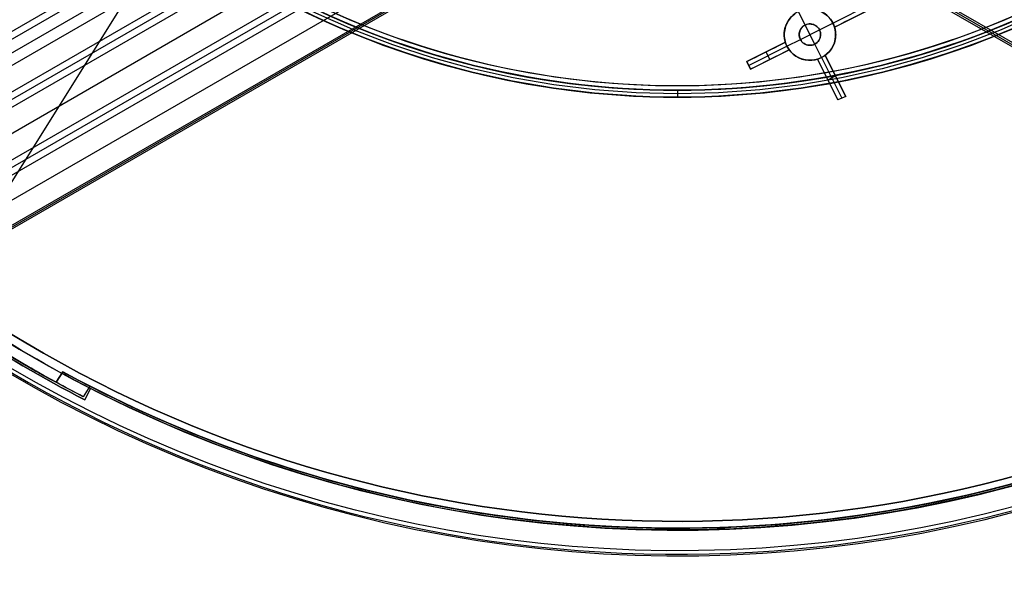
# Model space of a CAD drawing. Extents: x 19499 to 20475, y -6718 to -5871.
# Tile 4 of 60: x 19910 to 20025, y -6557 to -6492. Entities that reach past the tile are written whole.
import ezdxf

# ---------------------------------------------------------------- set-up
doc = ezdxf.new("R2010")
doc.units = 0
doc.layers.get('0').update_dxf_attribs({"linetype": 'CONTINUOUS'})
for name, color, linetype in [('BLANCO_METALICO', 7, 'CONTINUOUS'), ('COLOR', 7, 'CONTINUOUS'), ('LUZ', 7, 'CONTINUOUS')]:
    doc.layers.add(name, color=color, linetype=linetype)

msp = doc.modelspace()

# ---------------------------------------------------------------- linework, layer by layer
for p, q in [((19975.74511970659, -6454.942578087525, 55.13187338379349), (19548.35597252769, -6701.695817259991, 55.13187338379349)), ((19548.74428315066, -6702.368390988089, 54.70892989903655), (19977.01339573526, -6455.107103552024, 54.70892989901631)), ((19549.43534594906, -6703.565346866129, 56.44244927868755), (19978.74570330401, -6455.702896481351, 56.44244927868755)), ((19552.18034220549, -6708.319819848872, 53.12237642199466), (19985.1840084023, -6458.325036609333, 53.12237642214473)), ((19986.51372730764, -6460.628177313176, 52.75204316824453), (19553.51006111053, -6710.622960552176, 52.75204316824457)), ((19554.83978001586, -6712.926101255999, 52.38170991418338), (19987.84344621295, -6462.931318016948, 52.38170991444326)), ((19966.29083112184, -6464.368633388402, 54.33859664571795), (19550.07400205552, -6704.671531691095, 54.33859664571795)), ((19988.23175683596, -6463.603891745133, 51.95876642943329), (19555.22825110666, -6713.598582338, 51.95876642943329)), ((19988.62006745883, -6464.276465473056, 51.5358229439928), (19555.67506077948, -6714.237381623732, 51.53582294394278)), ((19551.40372096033, -6706.974672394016, 53.96826339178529), (19967.46302937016, -6466.762718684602, 53.96826339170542)), ((19989.88809303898, -6466.472750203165, 51.18267158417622), (19557.82902874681, -6715.922167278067, 51.18267158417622)), ((19968.45684647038, -6467.085703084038, 53.54531990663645), (19551.79203158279, -6707.647246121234, 53.5453199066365)), ((19563.3486048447, -6715.663818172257, 50.82952022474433), (19991.15611861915, -6468.66903493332, 50.82952022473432)), ((19991.24313112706, -6468.819744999, 51.58330531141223), (19563.43561734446, -6715.814528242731, 51.58330531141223)), ((19563.52262984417, -6715.965238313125, 52.33709039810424), (19991.33014363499, -6468.970455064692, 52.33709039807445)), ((20409.97610151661, -6716.74948467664, 78.5072320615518), (19982.16858774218, -6469.754701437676, 78.50723206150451)), ((20410.08857704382, -6716.554671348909, 79.48160212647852), (19982.28106326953, -6469.55988810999, 79.48160212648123)), ((20410.20105257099, -6716.359858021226, 80.45597219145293), (19982.39353879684, -6469.36507478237, 80.45597219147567))]:
    msp.add_line(p, q)
at = {"layer": 'BLANCO_METALICO'}
for p, q in [((19986.97549488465, -6500.128438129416, 170.0309014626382), (19986.97549488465, -6500.128438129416, 171.6470783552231)), ((19986.97549488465, -6500.128438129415, 171.6470783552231), (19986.97549488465, -6500.928438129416, 171.6470783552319)), ((19986.97549488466, -6500.928438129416, 170.030901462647), (19986.97549488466, -6500.928438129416, 171.6470783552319)), ((19986.97549488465, -6500.928438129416, 170.030901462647), (19986.97549488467, -6500.928438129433, 168.530901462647))]:
    msp.add_line(p, q, dxfattribs=at)
at = {"layer": 'BLANCO_METALICO', "extrusion": (1, 0, 0)}
for points in [[(-6500.92843812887, 168.5309013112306, 0.4142135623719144), (-6499.628438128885, 167.2309013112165), (-6426.928438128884, 167.2309013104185, 0.4142135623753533), (-6426.42843812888, 167.7309013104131), (-6426.428438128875, 168.030901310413)], [(-6426.428438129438, 168.0309013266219), (-6499.628438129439, 168.0309013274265, -0.4142135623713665), (-6500.128438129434, 168.5309013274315), (-6500.128438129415, 170.0309013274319)]]:
    msp.add_lwpolyline(points, format="xyb", dxfattribs=at)
at = {"layer": 'BLANCO_METALICO', "extrusion": (0, 0, -1)}
for centre, radius, start, end in [((-19986.97549488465, -6401.428438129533, -171.6470783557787), 99.4999999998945, 179.9999999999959, 4.189765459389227e-12), ((-19986.97549488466, -6401.428438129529, -170.8389899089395), 99.49999999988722, 179.9999999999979, 2.094882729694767e-12), ((-19986.97549488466, -6401.428438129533, -169.280901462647), 99.49999999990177, 179.9999999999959, 4.189765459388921e-12), ((-19986.97549488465, -6401.428438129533, -171.6470783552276), 99.09999999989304, 179.9999999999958, 4.206676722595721e-12), ((-19986.97549488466, -6401.428438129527, -170.0309014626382), 98.69999999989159, 179.9999999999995, 5.279656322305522e-13), ((-19986.97549488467, -6401.428438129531, -168.5309014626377), 98.69999999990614, 179.9999999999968, 3.167793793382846e-12), ((-19986.97549488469, -6401.428438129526, -167.2309014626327), 98.19999999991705, 180, 0), ((-19986.97549488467, -6401.428438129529, -168.0309014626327), 98.19999999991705, 179.9999999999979, 2.122615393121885e-12)]:
    msp.add_arc(centre, radius, start, end, dxfattribs=at)
at = {"layer": 'BLANCO_METALICO'}
for centre, radius, start, end in [((19986.97549488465, -6401.428438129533, 170.030901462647), 99.49999999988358, 179.9999999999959, 4.189765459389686e-12), ((19986.97549488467, -6401.428438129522, 168.5309014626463), 99.49999999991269, 180.0000000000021, 359.9999999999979), ((19986.97549488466, -6401.428438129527, 171.6470783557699), 98.69999999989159, 179.9999999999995, 5.279656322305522e-13), ((19986.97549488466, -6401.428438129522, 170.8389899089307), 98.69999999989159, 180.0000000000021, 359.9999999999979)]:
    msp.add_arc(centre, radius, start, end, dxfattribs=at)
at = {"layer": 'COLOR'}
for p, q in [((20001.87794980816, -6492.520887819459, -7.299999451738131), (20001.09386833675, -6490.956369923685, -7.299999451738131)), ((20005.12003868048, -6492.294260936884, 5.700000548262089), (20009.59008981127, -6490.054028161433, 10.7000005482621)), ((20005.30654919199, -6492.760066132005, 5.658040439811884), (20009.81411308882, -6490.501033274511, 10.7000005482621)), ((20005.30654919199, -6492.760066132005, 9.351804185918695), (20008.60881175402, -6491.105088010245, 9.351804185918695)), ((20001.32049521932, -6494.198458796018, -1.299999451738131), (20003.55552078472, -6493.078342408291, -1.299999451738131)), ((20001.87794980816, -6492.520887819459, -1.299999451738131), (20001.87794980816, -6492.520887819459, -7.299999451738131)), ((20002.99806619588, -6494.75591338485, -1.299999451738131), (20001.87794980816, -6492.520887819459, -1.299999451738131)), ((20003.55552078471, -6493.078342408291, -7.299999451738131), (20005.12003868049, -6492.294260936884, -7.299999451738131)), ((20003.55552078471, -6493.078342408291, -7.299999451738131), (20003.55552078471, -6493.078342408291, -1.299999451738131)), ((20005.12003868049, -6492.294260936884, 5.700000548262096), (20005.12003868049, -6492.294260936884, -7.299999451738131)), ((20005.30654919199, -6492.760066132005, 5.658040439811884), (20005.30654919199, -6492.760066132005, 12.53446495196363)), ((19999.75597732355, -6494.982540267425, -7.299999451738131), (20001.32049521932, -6494.198458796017, -7.299999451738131)), ((20001.32049521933, -6494.198458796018, -1.299999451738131), (20001.32049521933, -6494.198458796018, -7.299999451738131)), ((19999.56946681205, -6494.516735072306, 5.658040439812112), (19995.06190291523, -6496.775767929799, 10.7000005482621)), ((19995.28592619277, -6497.222773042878, 10.7000005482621), (19999.75597732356, -6494.982540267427, 5.700000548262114)), ((19995.50994947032, -6497.669778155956, 10.7000005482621), (20000.01751336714, -6495.410745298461, 5.658040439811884)), ((19996.64491086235, -6495.982419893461, 8.929318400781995), (19999.56946681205, -6494.516735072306, 8.929318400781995)), ((19997.27330264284, -6496.786047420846, 8.727592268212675), (20000.01751337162, -6495.410745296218, 8.727592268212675)), ((19999.56946681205, -6494.516735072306, 5.658040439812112), (19999.56946681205, -6494.516735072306, 12.20059636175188)), ((19999.75597732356, -6494.982540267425, -7.299999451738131), (19999.75597732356, -6494.982540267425, 5.700000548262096)), ((20000.01751337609, -6495.410745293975, 11.79714409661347), (20000.01751336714, -6495.410745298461, 5.658040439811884)), ((20002.99806619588, -6494.755913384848, -1.299999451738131), (20002.99806619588, -6494.755913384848, -7.299999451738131)), ((20003.78214766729, -6496.320431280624, -7.299999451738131), (20002.99806619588, -6494.75591338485, -7.299999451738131)), ((19997.31568486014, -6495.646251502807, 8.179020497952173), (19997.31568486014, -6495.646251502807, 11.8395066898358)), ((19997.76373141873, -6496.540261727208, 8.179020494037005), (19997.31568486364, -6495.646251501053, 8.179020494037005)), ((19997.76373142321, -6496.540261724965, 11.43962494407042), (19997.76373142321, -6496.540261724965, 8.179020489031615)), ((20005.68932829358, -6501.24188187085, 8.954333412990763), (20003.31634245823, -6496.506941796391, 11.11961718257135)), ((20003.31634245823, -6496.506941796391, 11.11961718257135), (20003.31634247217, -6496.506941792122, 3.658040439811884)), ((20003.31634247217, -6496.506941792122, 3.658040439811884), (20005.68932829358, -6501.24188187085, 8.954333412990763)), ((20003.31634247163, -6496.506941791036, 7.388828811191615), (20004.98790934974, -6499.84230474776, 7.388828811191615)), ((20003.78214766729, -6496.320431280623, 3.700000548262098), (20003.78214766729, -6496.320431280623, -7.299999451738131)), ((20003.78214766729, -6496.320431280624, 3.700000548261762), (20006.15484121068, -6501.054788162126, 8.995641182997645)), ((20004.21035269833, -6496.058895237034, 11.24125615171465), (20006.62003053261, -6500.867048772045, 9.036226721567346)), ((20004.21035269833, -6496.058895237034, 3.658040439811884), (20004.21035269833, -6496.058895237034, 11.24125615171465)), ((20006.62003053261, -6500.867048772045, 9.036226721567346), (20004.21035269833, -6496.058895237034, 3.658040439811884)), ((20005.90916953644, -6499.448631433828, 7.449648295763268), (20004.21035269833, -6496.058895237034, 7.449648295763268)), ((19995.50994946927, -6497.669778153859, 11.05716666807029), (19995.06190290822, -6496.775767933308, 11.45329842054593)), ((19995.06190291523, -6496.775767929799, 10.7000005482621), (19995.06190290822, -6496.775767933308, 11.45329842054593)), ((19995.06190291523, -6496.775767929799, 10.7000005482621), (19995.50994947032, -6497.669778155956, 10.7000005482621)), ((19995.48792923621, -6497.625840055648, 11.07664948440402), (19995.06190291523, -6496.775767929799, 11.07664948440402)), ((19995.28592619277, -6497.222773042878, 10.7000005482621), (19995.28592619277, -6497.222773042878, 11.2553080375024)), ((19995.50994947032, -6497.669778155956, 10.7000005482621), (19995.50994946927, -6497.669778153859, 11.05716666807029)), ((20004.50283538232, -6498.874411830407, 6.30618692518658), (20004.50283538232, -6498.874411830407, 10.03818228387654)), ((20004.52118139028, -6498.911018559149, 6.347133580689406), (20005.41519161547, -6498.46297200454, 6.347133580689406)), ((20005.41519161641, -6498.462972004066, 6.347133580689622), (20005.41519161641, -6498.462972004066, 10.13990713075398)), ((20006.62003053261, -6500.867048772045, 9.036226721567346), (20005.68932829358, -6501.24188187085, 8.954333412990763)), ((19918.57044442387, -6534.922695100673, -30.59999945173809), (19917.89408724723, -6536.242618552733, -30.59999945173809)), ((19918.57044442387, -6534.922695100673, -34.09999945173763), (19917.89408724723, -6536.242618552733, -34.09999945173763)), ((19917.89408724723, -6536.242618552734, -32.34999945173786), (19918.57044442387, -6534.922695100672, -32.34999945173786)), ((19918.23226583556, -6535.582656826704, -34.09999945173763), (19918.23226583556, -6535.582656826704, -30.59999945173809)), ((19918.57044442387, -6534.922695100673, -30.59999945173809), (19918.57044442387, -6534.922695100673, -34.09999945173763)), ((19917.89408724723, -6536.242618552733, -34.09999945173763), (19917.89408724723, -6536.242618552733, -30.59999945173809))]:
    msp.add_line(p, q, dxfattribs=at)
for points in [[(19999.56946681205, -6494.516735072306, 12.20059636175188), (19999.53806037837, -6494.40686137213, 12.2487995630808), (19999.51096124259, -6494.296478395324, 12.2969716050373), (19999.49902258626, -6494.241096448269, 12.32104599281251), (19999.48815556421, -6494.185587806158, 12.34511265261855), (19999.47835844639, -6494.129952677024, 12.36917160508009), (19999.46962950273, -6494.074191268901, 12.39322287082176), (19999.46196700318, -6494.018303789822, 12.41726647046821), (19999.45536921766, -6493.962290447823, 12.44130242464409), (19999.4453608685, -6493.849887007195, 12.48935147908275), (19999.43959061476, -6493.736982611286, 12.53737019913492), (19999.43804461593, -6493.623578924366, 12.58535874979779), (19999.43887283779, -6493.566674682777, 12.60934700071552), (19999.44079321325, -6493.509656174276, 12.63332076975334), (19999.44380157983, -6493.452585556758, 12.6572538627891), (19999.44789377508, -6493.395524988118, 12.68112008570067), (19999.45306563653, -6493.338536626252, 12.70489324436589), (19999.45931300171, -6493.281682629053, 12.72854714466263), (19999.46663170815, -6493.225025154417, 12.75205559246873), (19999.47501759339, -6493.168626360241, 12.77539239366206), (19999.48446347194, -6493.112483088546, 12.7985591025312), (19999.49496642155, -6493.056550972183, 12.82157435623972), (19999.50652867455, -6493.000830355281, 12.84443758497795), (19999.51915246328, -6492.945321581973, 12.86714821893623), (19999.53284002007, -6492.89002499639, 12.8897056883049), (19999.54759357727, -6492.834940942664, 12.91210942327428), (19999.56341536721, -6492.780069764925, 12.93435885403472), (19999.58030762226, -6492.725411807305, 12.95645341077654), (19999.59829681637, -6492.670950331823, 12.97839831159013), (19999.61740023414, -6492.616690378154, 13.0001900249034), (19999.63760632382, -6492.562664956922, 13.02181485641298), (19999.65890353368, -6492.508907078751, 13.04325911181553), (19999.68128031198, -6492.455449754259, 13.06450909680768), (19999.70472510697, -6492.402325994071, 13.08555111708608), (19999.72922636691, -6492.349568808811, 13.10637147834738), (19999.75477254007, -6492.297211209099, 13.12695648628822), (19999.7813520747, -6492.245286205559, 13.14729244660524), (19999.80895341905, -6492.193826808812, 13.16736566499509), (19999.83756502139, -6492.142866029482, 13.18716244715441), (19999.86717532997, -6492.092436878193, 13.20666909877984), (19999.89777279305, -6492.042572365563, 13.22587192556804), (19999.92934585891, -6491.993305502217, 13.24475723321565), (19999.96188297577, -6491.944669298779, 13.2633113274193), (19999.99537259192, -6491.896696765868, 13.28152051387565), (20000.02986020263, -6491.849327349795, 13.29940703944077)], [(20005.30654919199, -6492.760066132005, 12.53446495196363), (20005.3378492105, -6492.869540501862, 12.48609114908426), (20005.36488232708, -6492.979563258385, 12.43784646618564), (20005.38765755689, -6493.090133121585, 12.38973034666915), (20005.3974512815, -6493.145622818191, 12.36572032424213), (20005.4061839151, -6493.201248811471, 12.34174223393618), (20005.4138565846, -6493.257010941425, 12.31779600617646), (20005.42047041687, -6493.312909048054, 12.29388157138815), (20005.43052607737, -6493.425112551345, 12.24614780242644), (20005.43635991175, -6493.537858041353, 12.19854037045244), (20005.43798093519, -6493.651144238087, 12.15105871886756), (20005.4371930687, -6493.708005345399, 12.12735997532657), (20005.43531432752, -6493.764990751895, 12.10369980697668), (20005.43234843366, -6493.822037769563, 12.08010388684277), (20005.42829910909, -6493.879083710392, 12.05659788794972), (20005.4231700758, -6493.936065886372, 12.03320748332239), (20005.41696505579, -6493.992921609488, 12.00995834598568), (20005.40968777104, -6494.049588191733, 11.98687614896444), (20005.40134194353, -6494.106002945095, 11.96398656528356), (20005.39193440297, -6494.162168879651, 11.94128754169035), (20005.38146782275, -6494.218130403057, 11.91876000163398), (20005.36993969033, -6494.273886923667, 11.89640408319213), (20005.35734749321, -6494.329437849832, 11.87421992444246), (20005.34368871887, -6494.384782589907, 11.85220766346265), (20005.32896085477, -6494.439920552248, 11.83036743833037), (20005.31316138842, -6494.494851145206, 11.80869938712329), (20005.29628780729, -6494.549573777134, 11.78720364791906), (20005.27831292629, -6494.604104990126, 11.76587517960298), (20005.2592190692, -6494.658439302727, 11.74471730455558), (20005.23901798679, -6494.712543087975, 11.72374270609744), (20005.21772142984, -6494.766382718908, 11.70296406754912), (20005.19534114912, -6494.819924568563, 11.68239407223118), (20005.17188889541, -6494.873135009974, 11.66204540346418), (20005.14737641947, -6494.925980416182, 11.64193074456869), (20005.12181547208, -6494.978427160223, 11.62206277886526), (20005.09521780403, -6495.030441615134, 11.60245418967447), (20005.06759516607, -6495.081990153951, 11.58311766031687), (20005.03895930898, -6495.133039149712, 11.56406587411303), (20005.00932198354, -6495.183554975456, 11.54531151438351), (20004.97869494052, -6495.233504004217, 11.52686726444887), (20004.9470899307, -6495.282852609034, 11.50874580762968), (20004.91451870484, -6495.331567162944, 11.49095982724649), (20004.88099301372, -6495.379614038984, 11.47352200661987), (20004.84646757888, -6495.427053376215, 11.45641027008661), (20004.81089773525, -6495.473950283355, 11.43960039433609), (20004.77429615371, -6495.520278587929, 11.42310184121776), (20004.73667550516, -6495.566012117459, 11.4069240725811), (20004.69804846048, -6495.611124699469, 11.39107655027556), (20004.65842769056, -6495.655590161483, 11.3755687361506), (20004.61782586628, -6495.699382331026, 11.36041009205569), (20004.57625565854, -6495.742475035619, 11.34561007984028), (20004.53372973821, -6495.784842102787, 11.33117816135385), (20004.49026077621, -6495.826457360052, 11.31712379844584), (20004.44586144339, -6495.86729463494, 11.30345645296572), (20004.40054441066, -6495.907327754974, 11.29018558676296), (20004.3543223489, -6495.946530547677, 11.27732066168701), (20004.307207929, -6495.984876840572, 11.26487113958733), (20004.25921382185, -6496.022340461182, 11.25284648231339), (20004.21035269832, -6496.058895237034, 11.24125615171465)], [(20003.31634245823, -6496.506941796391, 11.11961718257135), (20003.2590820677, -6496.523866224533, 11.11663387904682), (20003.20165944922, -6496.539623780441, 11.11413694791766), (20003.14407540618, -6496.554214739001, 11.11212624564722), (20003.08633074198, -6496.567639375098, 11.11060162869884), (20003.02842626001, -6496.579897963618, 11.10956295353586), (20002.97036276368, -6496.590990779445, 11.10901007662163), (20002.91214105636, -6496.600918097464, 11.10894285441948), (20002.85376194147, -6496.609680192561, 11.10936114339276), (20002.79522622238, -6496.617277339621, 11.11026480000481), (20002.73653470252, -6496.623709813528, 11.11165368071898), (20002.67768818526, -6496.62897788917, 11.1135276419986), (20002.618687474, -6496.633081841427, 11.11588654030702), (20002.55953337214, -6496.636021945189, 11.11873023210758), (20002.50022668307, -6496.637798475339, 11.12205857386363), (20002.4407682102, -6496.638411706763, 11.1258714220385), (20002.3811587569, -6496.637861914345, 11.13016863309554), (20002.32160287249, -6496.636153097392, 11.13493470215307), (20002.26230504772, -6496.633291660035, 11.14015330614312), (20002.20326599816, -6496.629281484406, 11.14582307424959), (20002.14448643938, -6496.624126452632, 11.15194263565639), (20002.08596708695, -6496.617830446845, 11.15851061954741), (20002.02770865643, -6496.610397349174, 11.16552565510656), (20001.96971186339, -6496.601831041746, 11.17298637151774), (20001.91197742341, -6496.592135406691, 11.18089139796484), (20001.85450605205, -6496.58131432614, 11.18923936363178), (20001.79729846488, -6496.569371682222, 11.19802889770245), (20001.74035537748, -6496.556311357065, 11.20725862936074), (20001.6836775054, -6496.5421372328, 11.21692718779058), (20001.62726556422, -6496.526853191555, 11.22703320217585), (20001.57112026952, -6496.51046311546, 11.23757530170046), (20001.51524233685, -6496.492970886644, 11.24855211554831), (20001.45963248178, -6496.474380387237, 11.25996227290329), (20001.40446348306, -6496.454756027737, 11.27176794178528), (20001.34990591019, -6496.4341624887, 11.28393139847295), (20001.29595716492, -6496.412604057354, 11.29645143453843), (20001.24261464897, -6496.390085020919, 11.30932684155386), (20001.18987576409, -6496.36660966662, 11.32255641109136), (20001.13773791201, -6496.342182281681, 11.33613893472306), (20001.08619849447, -6496.316807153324, 11.35007320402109), (20001.03525491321, -6496.290488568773, 11.36435801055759), (20000.98490456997, -6496.263230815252, 11.37899214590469), (20000.93514486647, -6496.235038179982, 11.39397440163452), (20000.88597320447, -6496.205914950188, 11.4093035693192), (20000.8373869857, -6496.175865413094, 11.42497844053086), (20000.78938361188, -6496.144893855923, 11.44099780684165), (20000.74196048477, -6496.113004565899, 11.45736045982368), (20000.69511500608, -6496.080201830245, 11.47406519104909), (20000.64884457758, -6496.046489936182, 11.49111079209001), (20000.60327687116, -6496.011968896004, 11.50844775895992), (20000.55853910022, -6495.976737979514, 11.52602689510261), (20000.51462797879, -6495.94080036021, 11.54384745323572), (20000.47154022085, -6495.904159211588, 11.56190868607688), (20000.42927254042, -6495.866817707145, 11.58020984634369), (20000.38782165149, -6495.828779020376, 11.5987501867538), (20000.34718426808, -6495.790046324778, 11.61752896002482), (20000.30735710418, -6495.750622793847, 11.63654541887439), (20000.26833687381, -6495.710511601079, 11.65579881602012), (20000.23012029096, -6495.66971591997, 11.67528840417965), (20000.19270406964, -6495.628238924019, 11.69501343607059), (20000.15608492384, -6495.58608378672, 11.71497316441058), (20000.12025956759, -6495.54325368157, 11.73516684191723), (20000.08522471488, -6495.499751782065, 11.75559372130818), (20000.05097707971, -6495.455581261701, 11.77625305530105), (20000.01751337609, -6495.410745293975, 11.79714409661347)]]:
    msp.add_polyline3d(points, dxfattribs=at)
for centre, radius, start, end in [((19986.97576523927, -6401.428455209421, -11.46081713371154), 153, 206.6184218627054, 26.61842186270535), ((19986.97576523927, -6401.428455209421, -35.79999945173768), 153, 206.6184218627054, 26.61842186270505), ((19986.97576523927, -6401.428455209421, -23.63040829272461), 153.0000000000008, 206.618421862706, 26.61842186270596), ((19986.97576523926, -6401.428455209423, -10.90949982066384), 152.8342956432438, 206.6184218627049, 26.6184218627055), ((19986.97576523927, -6401.428455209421, -35.79999945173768), 150, 206.6184218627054, 26.61842186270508), ((20002.43800800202, -6493.638400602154, -7.299999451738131), 3.000000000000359, 26.61842186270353, 206.6184218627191), ((20002.43800800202, -6493.638400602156, -7.299999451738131), 2.999999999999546, 206.6184218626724, 26.61842186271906), ((20002.43800800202, -6493.638400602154, -7.299999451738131), 1.250000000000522, 26.6184218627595, 206.6184218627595), ((20002.43800800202, -6493.638400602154, -7.299999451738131), 1.249999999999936, 206.6184218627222, 26.61842186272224), ((19986.97576523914, -6401.428455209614, -34.09999945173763), 151.4831240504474, 230.3684218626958, 242.8684218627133), ((19986.97576523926, -6401.42845520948, -11.26917579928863), 148.9999999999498, 237.4836594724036, 295.7531842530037), ((19986.97576523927, -6401.428455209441, -30.59999945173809), 148.9999999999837, 237.48365947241, 295.7531842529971)]:
    msp.add_arc(centre, radius, start, end, dxfattribs=at)
at = {"layer": 'COLOR', "extrusion": (0, 0, -1)}
for centre, radius, start, end in [((-19986.97576523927, -6401.428455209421, 10.54089386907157), 152.3920984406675, 153.381578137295, 333.381578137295), ((-19986.97576523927, -6401.428455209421, -18.68835025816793), 83.81579491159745, 153.3815781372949, 333.3815781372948), ((-20002.43800800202, -6493.638400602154, -3.186719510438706), 2.999999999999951, 72.97564631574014, 153.3815781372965), ((-20002.43800800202, -6493.638400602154, -3.186719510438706), 2.999999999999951, 333.3815781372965, 53.7875099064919), ((-20002.43800800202, -6493.638400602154, -2.617232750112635), 2.999999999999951, 153.3815781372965, 333.3815781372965), ((-20002.43800800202, -6493.638400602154, 1.299999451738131), 1.249999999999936, 333.3815781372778, 153.3815781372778), ((-20002.43800800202, -6493.638400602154, 4.299999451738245), 1.250000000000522, 333.3815781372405, 153.3815781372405), ((-20002.43800800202, -6493.638400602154, 1.299999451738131), 1.250000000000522, 153.3815781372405, 333.3815781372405), ((-20002.43800800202, -6493.638400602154, 4.299999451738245), 1.249999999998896, 153.3815781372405, 333.3815781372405), ((-19986.97576523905, -6401.428455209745, 34.09999945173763), 149.9999999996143, 297.1315781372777, 309.6315781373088), ((-19986.97576523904, -6401.42845520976, 30.59999945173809), 151.4831240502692, 297.1315781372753, 309.6315781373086), ((-19986.97576523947, -6401.428455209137, 32.34999945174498), 151.4831240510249, 297.1315781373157, 309.6315781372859), ((-19986.97576523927, -6401.428455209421, 20.93458762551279), 149.0000000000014, 244.2468157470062, 302.5163405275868), ((-19986.97576523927, -6401.428455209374, 30.59999945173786), 150.0000000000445, 249.6315781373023, 297.1315781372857), ((-19986.97576523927, -6401.428455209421, 33.19999945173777), 150.0000000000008, 249.6315781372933, 297.1315781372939)]:
    msp.add_arc(centre, radius, start, end, dxfattribs=at)
at = {"layer": 'COLOR', "extrusion": (0.4480465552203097, -0.8940102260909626, -1.331002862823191e-09)}
msp.add_arc((15001.98016388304, -219.7181820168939, 14767.90258015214), 233.713511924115, 95.16708724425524, 96.40950231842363, dxfattribs=at)
at = {"layer": 'COLOR', "extrusion": (0.6321606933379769, 0.3168167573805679, -0.7071067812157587)}
msp.add_arc((-14767.40389313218, 10591.46621178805, 10585.55242921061), 2.147236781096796, 76.49855597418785, 89.96490872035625, dxfattribs=at)
at = {"layer": 'COLOR', "extrusion": (0.632160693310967, 0.3168167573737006, -0.7071067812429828)}
msp.add_arc((-14767.40126307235, 10591.46621210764, 10585.5524287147), 2.147236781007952, 90.03509127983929, 103.501444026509, dxfattribs=at)
at = {"layer": 'COLOR', "extrusion": (-0.4480465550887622, 0.8940102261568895, -1.171885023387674e-11)}
msp.add_arc((-15005.77653167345, -246.7402946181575, -14766.90257796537), 261.4043276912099, 81.01063549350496, 82.1278453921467, dxfattribs=at)
at = {"layer": 'COLOR', "extrusion": (0.4480465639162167, -0.8940102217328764, -7.043291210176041e-08)}
msp.add_arc((15005.65804640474, -248.8906970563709, 14767.90272494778), 263.1198789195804, 97.79449548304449, 98.90418829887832, dxfattribs=at)
at = {"layer": 'COLOR', "extrusion": (-0.6321606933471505, -0.3168167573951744, -0.707106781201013)}
msp.add_arc((14767.4038933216, -10583.45702542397, -10589.3708066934), 2.147236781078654, 90.03509127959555, 103.5014440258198, dxfattribs=at)
at = {"layer": 'COLOR', "extrusion": (-0.6321606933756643, -0.316816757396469, -0.7071067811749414)}
msp.add_arc((14767.40126288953, -10583.45702520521, -10589.37080725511), 2.147236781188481, 76.49855597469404, 89.96490872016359, dxfattribs=at)
at = {"layer": 'COLOR', "extrusion": (0.316816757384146, -0.6321606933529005, -0.7071067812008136)}
msp.add_arc((14972.93181184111, 10444.7319639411, 10441.63552804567), 2.13615548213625, 76.46346469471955, 103.5365353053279, dxfattribs=at)
at = {"layer": 'LUZ'}
for p, q in [((20060.32217735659, -6269.152734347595, -34.04999945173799), (19900.25123723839, -6525.345438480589, -34.04999945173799)), ((20060.32217735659, -6269.152734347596, -32.549999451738), (19900.2512372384, -6525.34543848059, -32.549999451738)), ((19914.53918381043, -6534.204598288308, -32.54999945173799), (19915.33920284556, -6532.989250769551, -32.54999945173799)), ((19915.33920284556, -6532.989250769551, -31.04999945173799), (19914.53918381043, -6534.204598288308, -31.04999945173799)), ((19914.53918381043, -6534.204598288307, -31.79999945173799), (19915.33920284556, -6532.989250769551, -31.79999945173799)), ((19915.33920284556, -6532.989250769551, -32.54999945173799), (19915.33920284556, -6532.989250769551, -31.04999945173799)), ((19914.53918381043, -6534.204598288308, -32.54999945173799), (19914.53918381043, -6534.204598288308, -31.04999945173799)), ((19914.939193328, -6533.59692452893, -32.54999945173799), (19914.939193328, -6533.59692452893, -31.04999945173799)), ((19918.4773061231, -6534.650079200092, -34.04999945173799), (19917.70631545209, -6535.884045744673, -34.04999945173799)), ((19918.4773061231, -6534.650079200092, -32.54999945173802), (19917.70631545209, -6535.884045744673, -32.549999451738)), ((19918.4773061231, -6534.650079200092, -33.299999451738), (19917.70631545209, -6535.884045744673, -33.299999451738)), ((19918.0918107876, -6535.267062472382, -34.04999945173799), (19918.0918107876, -6535.267062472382, -32.54999945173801)), ((19918.4773061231, -6534.650079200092, -34.04999945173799), (19918.4773061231, -6534.650079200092, -32.54999945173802)), ((19917.70631545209, -6535.884045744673, -34.04999945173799), (19917.70631545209, -6535.884045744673, -32.549999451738))]:
    msp.add_line(p, q, dxfattribs=at)
at = {"layer": 'LUZ', "extrusion": (0, 0, -1)}
for centre, radius, start, end in [((-19986.97576523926, -6401.428455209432, 31.04999945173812), 151.2499999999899, 298.614859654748, 308.0960503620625), ((-19986.97576523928, -6401.428455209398, 34.04999945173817), 151.2500000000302, 297.256826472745, 306.7380171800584), ((-19986.97576523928, -6401.428455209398, 32.54999945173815), 151.2500000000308, 298.6148596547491, 306.7380171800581), ((-19986.97576523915, -6401.428455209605, 33.29999945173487), 151.2499999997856, 297.2568264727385, 306.7380171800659), ((-19986.97576523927, -6401.428455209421, 31.04999945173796), 149.8000000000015, 248.1420438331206, 298.5688661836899), ((-19986.9757652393, -6401.428455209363, 32.5499994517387), 151.2500000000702, 297.2568264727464, 298.6148596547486), ((-19986.97576523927, -6401.428455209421, 34.04999945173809), 149.8000000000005, 246.7840106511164, 297.2108330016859), ((-19986.97576523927, -6401.428455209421, 32.5499994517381), 149.8000000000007, 248.1420438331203, 297.2108330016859), ((-19986.97576523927, -6401.428455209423, 33.29999945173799), 149.7999999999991, 246.7840106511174, 297.2108330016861)]:
    msp.add_arc(centre, radius, start, end, dxfattribs=at)
at = {"layer": 'LUZ'}
for centre, radius, start, end in [((19986.97576523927, -6401.428455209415, -31.79999945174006), 151.2500000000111, 231.9039496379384, 241.3851403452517), ((19986.97576523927, -6401.428455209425, -32.54999945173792), 151.2499999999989, 233.2619828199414, 241.3851403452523), ((19986.97576523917, -6401.4284552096, -32.54999945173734), 149.7999999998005, 241.4311338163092, 242.7891669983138), ((19986.97576523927, -6401.428455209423, -31.799999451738), 149.8000000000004, 241.4311338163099, 291.8579561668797), ((19986.97576523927, -6401.428455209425, -32.54999945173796), 149.7999999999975, 242.7891669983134, 291.8579561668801)]:
    msp.add_arc(centre, radius, start, end, dxfattribs=at)

doc.saveas('drawing.dxf')
